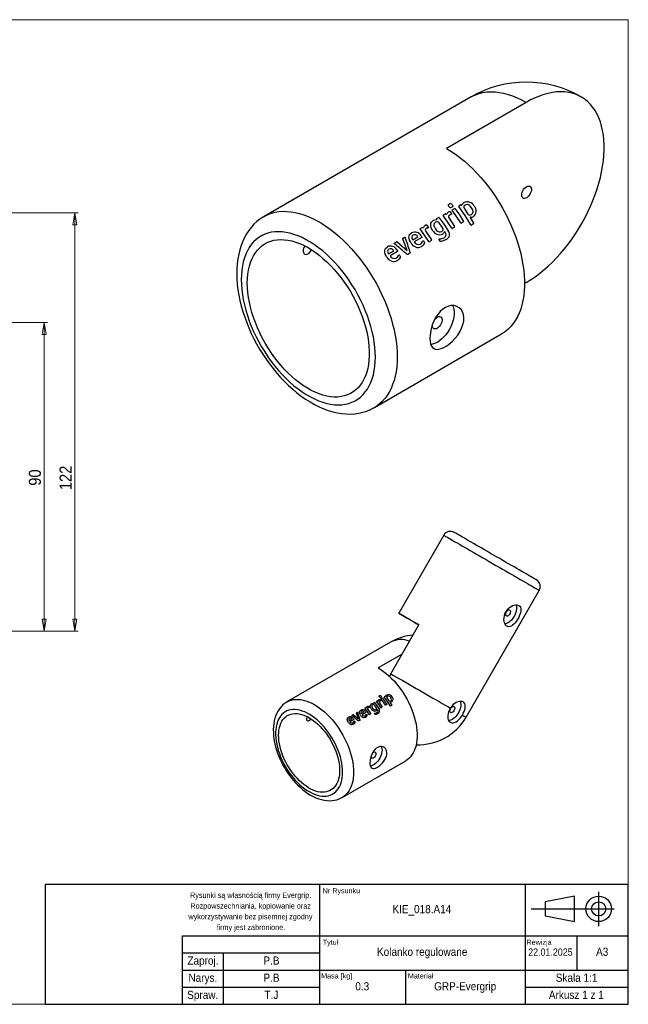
# Model space of a CAD drawing. Header units: millimetres. Extents: x 30 to 415, y 5 to 292.
# Tile 2 of 2: x 238 to 415, y 5 to 292. Entities that reach past the tile are written whole.
import ezdxf

# ---------------------------------------------------------------- set-up
doc = ezdxf.new("R2010")
doc.units = ezdxf.units.MM
doc.header["$PDSIZE"] = -1
doc.linetypes.add('SLD-Linia-ciągła', pattern=[0])
doc.linetypes.add('SLD-Linia-długa-kreska-kropka', pattern=[19.05, 15.24, -1.27, 1.27, -1.27])
doc.styles.add('SLDTEXTSTYLE0', font='GOTHIC.TTF', dxfattribs={"width": 0.913})
doc.styles.add('SLDTEXTSTYLE1', font='GOTHIC.TTF', dxfattribs={"width": 0.913, "bigfont": 'bigfont'})
doc.dimstyles.new('SLDDIMSTYLE0', dxfattribs={"dimtxt": 3.5, "dimasz": 3.556, "dimexe": 0, "dimexo": 0.0625, "dimgap": 0.875, "dimtad": 1, "dimdec": 1, "dimrnd": 1e-09, "dimzin": 12, "dimdsep": 46, "dimtxsty": 'SLDTEXTSTYLE0', "dimblk1": 'CLOSED', "dimblk2": 'CLOSED', "dimsah": 1, "dimcen": 0.09, "dimadec": 0, "dimazin": 3, "dimtfac": 1, "dimtdec": 1, "dimtofl": 0, "dimtmove": 0, "dimatfit": 3, "dimldrblk": 'CLOSED', "dimfxl": 1, "dimfrac": 2, "dimtolj": 1, "dimtzin": 12, "dimarcsym": 0})

# ---------------------------------------------------------------- blocks, each defined once
blk = doc.blocks.new('_Closed')
at = {"color": 0, "linetype": 'ByBlock', "lineweight": -2}
for p, q in [((-1, 0.166667), (0, 0)), ((-1, 0.166667), (-1, -0.166667)), ((0, 0), (-1, -0.166667)), ((0, 0), (-1, 0))]:
    blk.add_line(p, q, dxfattribs=at)
blk = doc.blocks.new('_D_2')
at = {"color": 7, "linetype": 'SLD-Linia-ciągła', "lineweight": 18, "true_color": 0xffffff}
for p, q in [((184.02, 203.75), (245.67, 203.75)), ((244.67, 113.75), (244.67, 203.75)), ((207.17, 113.75), (245.67, 113.75))]:
    blk.add_line(p, q, dxfattribs=at)
at = {"color": 7, "linetype": 'SLD-Linia-ciągła', "lineweight": 18, "true_color": 0xffffff, "xscale": 3.556, "yscale": 3.556}
for p, rotation in [((244.67, 203.75), 90.0000000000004), ((244.67, 113.75), 270.0000000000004)]:
    blk.add_blockref('_Closed', p, dxfattribs=dict(at, rotation=rotation))
at = {"color": 7, "linetype": 'SLD-Linia-ciągła', "lineweight": 18, "true_color": 0xffffff, "insert": (240.2, 156.16), "char_height": 3.5, "attachment_point": 1, "rotation": 90, "style": 'SLDTEXTSTYLE0'}
blk.add_mtext('90', dxfattribs=at)
blk = doc.blocks.new('_D_3')
at = {"color": 7, "linetype": 'SLD-Linia-ciągła', "lineweight": 18, "true_color": 0xffffff}
for p, q in [((179.52, 235.75), (254.61, 235.75)), ((253.61, 113.75), (253.61, 235.75)), ((207.17, 113.75), (254.61, 113.75))]:
    blk.add_line(p, q, dxfattribs=at)
at = {"color": 7, "linetype": 'SLD-Linia-ciągła', "lineweight": 18, "true_color": 0xffffff, "xscale": 3.556, "yscale": 3.556}
for p, rotation in [((253.61, 235.75), 90.0000000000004), ((253.61, 113.75), 270.0000000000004)]:
    blk.add_blockref('_Closed', p, dxfattribs=dict(at, rotation=rotation))
at = {"color": 7, "linetype": 'SLD-Linia-ciągła', "lineweight": 18, "true_color": 0xffffff, "insert": (249.14, 154.87), "char_height": 3.5, "attachment_point": 1, "rotation": 90, "style": 'SLDTEXTSTYLE0'}
blk.add_mtext('122', dxfattribs=at)

msp = doc.modelspace()

# ---------------------------------------------------------------- linework, layer by layer
at = {"color": 7, "linetype": 'SLD-Linia-ciągła', "lineweight": 18, "true_color": 0xffffff}
for p, q in [((30, 292), (415, 292)), ((415, 292), (415, 5)), ((415, 5), (30, 5))]:
    msp.add_line(p, q, dxfattribs=at)
for p, q in [((369.14, 269.48), (308.79, 234.64)), ((385.22, 267.89), (361.99, 254.48)), ((361.05, 235.05), (361.6, 235.37)), ((363.01, 236), (363.42, 235.44)), ((363.64, 236.61), (364.27, 236.98)), ((365.59, 237.72), (366.1, 238.01)), ((366.3, 237.98), (366.36, 237.91)), ((367.1, 237.03), (368.25, 235.35)), ((359.31, 233.11), (358.75, 232.97)), ((359.21, 233.78), (359.14, 233.87)), ((359.16, 234.01), (359.72, 234.33)), ((360.9, 231.21), (359.83, 232.78)), ((361.78, 235.33), (361.87, 235.2)), ((362.71, 234.17), (364.34, 231.69)), ((363.17, 235.16), (362.99, 235.1)), ((363.31, 235.22), (363.17, 235.16)), ((366.94, 233.05), (366.31, 232.69)), ((368.86, 234.39), (369.89, 232.68)), ((369.86, 232.52), (369.23, 232.15)), ((354.31, 231.16), (354.85, 231.47)), ((355.03, 231.44), (355.13, 231.31)), ((355.96, 230.27), (357.6, 227.8)), ((356.43, 231.27), (356.24, 231.2)), ((356.27, 232.11), (356.67, 231.55)), ((356.56, 231.32), (356.43, 231.27)), ((361.62, 230.07), (361.5, 230.27)), ((364.32, 231.54), (363.69, 231.17)), ((346.81, 226.89), (347.42, 227.23)), ((347.63, 227.22), (350.47, 224.71)), ((350.47, 224.71), (349.25, 228.11)), ((349.34, 228.34), (349.73, 228.57)), ((352.06, 227.96), (352.14, 227.85)), ((352.14, 227.85), (353.64, 228.71)), ((354.8, 228.49), (352.58, 227.21)), ((354.6, 228.96), (354.81, 228.64)), ((354.71, 226.87), (355.1, 227.46)), ((355.34, 227.42), (355.57, 227.06)), ((357.57, 227.64), (356.94, 227.28)), ((360.09, 227.46), (359.82, 227.93)), ((361.72, 227.79), (360.74, 227.4)), ((345.01, 223.89), (345.09, 223.77)), ((345.09, 223.77), (346.59, 224.64)), ((347.74, 224.42), (345.52, 223.14)), ((347.54, 224.89), (347.76, 224.57)), ((351.22, 223.88), (350.71, 223.58)), ((347.66, 222.8), (348.04, 223.38)), ((348.29, 223.35), (348.51, 222.99)), ((385.22, 215.39), (384.72, 215.1)), ((340.94, 178.96), (378.06, 200.39)), ((361.18, 141.72), (348.06, 118.99)), ((367.69, 88.69), (389.03, 125.65)), ((345.73, 101.37), (353.94, 115.59)), ((345.64, 110.55), (315.46, 93.13)), ((349.02, 107.07), (342.06, 103.05)), ((345.73, 101.37), (345.32, 100.62)), ((343.86, 94.67), (344.12, 94.82)), ((344.22, 94.8), (344.25, 94.76)), ((344.32, 94.85), (344.61, 95.16)), ((338.71, 91.54), (339.01, 91.86)), ((339.2, 91.86), (339.4, 91.58)), ((340.72, 92.37), (340.44, 92.29)), ((340.67, 92.7), (340.64, 92.74)), ((340.65, 92.81), (340.93, 92.98)), ((341.52, 91.42), (340.98, 92.2)), ((341.59, 93.34), (341.87, 93.49)), ((341.96, 93.47), (342, 93.41)), ((342.08, 93.49), (342.38, 93.81)), ((342.42, 92.89), (343.24, 91.66)), ((342.65, 93.39), (342.56, 93.36)), ((342.57, 93.81), (342.78, 93.53)), ((342.72, 93.42), (342.65, 93.39)), ((342.89, 94.12), (343.2, 94.3)), ((344.54, 92.34), (344.22, 92.15)), ((344.62, 94.33), (345.19, 93.49)), ((345.5, 93.01), (346.01, 92.15)), ((345.98, 93.12), (345.61, 93.02)), ((346, 92.07), (345.68, 91.89)), ((334.47, 89.25), (334.78, 89.43)), ((334.88, 89.42), (336.3, 88.17)), ((336.3, 88.17), (335.69, 89.87)), ((335.74, 89.98), (335.93, 90.09)), ((337.1, 89.79), (337.14, 89.73)), ((337.14, 89.73), (337.89, 90.17)), ((338.47, 90.06), (337.36, 89.42)), ((338.22, 91.39), (338.49, 91.55)), ((338.37, 90.29), (338.47, 90.13)), ((338.42, 89.25), (338.62, 89.54)), ((338.58, 91.53), (338.63, 91.46)), ((338.74, 89.52), (338.85, 89.34)), ((339.05, 90.95), (339.87, 89.71)), ((339.28, 91.44), (339.19, 91.41)), ((339.35, 91.47), (339.28, 91.44)), ((339.85, 89.63), (339.54, 89.45)), ((341.11, 89.54), (340.98, 89.78)), ((341.93, 89.71), (341.44, 89.51)), ((341.75, 90.86), (341.47, 90.57)), ((341.88, 90.85), (341.82, 90.95)), ((343.23, 91.58), (342.91, 91.4)), ((333.57, 87.75), (333.61, 87.7)), ((333.61, 87.7), (334.36, 88.13)), ((334.94, 88.02), (333.83, 87.38)), ((334.84, 88.25), (334.95, 88.09)), ((334.9, 87.21), (335.09, 87.5)), ((335.21, 87.48), (335.32, 87.3)), ((336.68, 87.75), (336.42, 87.6)), ((331.54, 65.29), (350.1, 76))]:
    msp.add_line(p, q)
at = {"color": 178, "linetype": 'SLD-Linia-ciągła', "lineweight": 25, "true_color": 0x000042}
for p, q in [((245, 5), (245, 40)), ((245, 40), (415, 40)), ((325, 5), (325, 40)), ((385, 5), (385, 40)), ((415, 5), (415, 40)), ((399.27, 36.54), (390.74, 34.87)), ((390.74, 34.87), (390.74, 30.76)), ((399.27, 29.09), (399.27, 36.54)), ((386.65, 32.82), (410.91, 32.82)), ((390.74, 30.76), (399.27, 29.09)), ((285, 25), (325, 25)), ((285, 5), (285, 25)), ((325, 25), (415, 25)), ((400, 25), (400, 15)), ((285, 20), (325, 20)), ((297, 5), (297, 20)), ((285, 15), (325, 15)), ((325, 15), (385, 15)), ((350, 15), (350, 5)), ((385, 15), (415, 15)), ((285, 10), (325, 10)), ((385, 10), (415, 10)), ((245, 5), (415, 5))]:
    msp.add_line(p, q, dxfattribs=at)
at = {"color": 178, "linetype": 'SLD-Linia-długa-kreska-kropka', "lineweight": 25, "true_color": 0x000042}
msp.add_line((406.36, 27.81), (406.36, 37.82), dxfattribs=at)
at = {"flags": 128}
for points in [[(369.14, 269.48), (369.49, 269.68), (370.49, 270.14), (371.53, 270.5), (372.62, 270.76), (373.75, 270.93), (374.92, 270.99), (376.13, 270.95), (377.37, 270.81), (378.64, 270.57), (379.92, 270.23), (381.23, 269.79), (382.55, 269.25), (383.88, 268.62), (385.22, 267.89)], [(385.22, 215.39), (386.52, 216.18), (387.81, 217.05), (389.1, 218.01), (390.37, 219.04), (391.62, 220.15), (392.86, 221.32), (394.07, 222.57), (395.25, 223.87), (396.4, 225.23), (397.51, 226.65), (398.58, 228.12), (399.61, 229.62), (400.59, 231.17), (401.52, 232.75), (402.4, 234.37), (403.22, 236), (403.98, 237.65), (404.69, 239.32), (405.32, 241), (405.9, 242.67), (406.4, 244.34), (406.84, 246.01), (407.21, 247.66), (407.5, 249.29), (407.72, 250.89), (407.87, 252.47), (407.94, 254.01), (407.94, 255.51), (407.87, 256.96), (407.72, 258.37), (407.5, 259.71), (407.21, 261.01), (406.84, 262.23), (406.4, 263.39), (405.9, 264.48), (405.32, 265.5), (404.69, 266.43), (403.98, 267.29), (403.22, 268.06), (402.4, 268.75), (401.52, 269.35), (400.59, 269.85), (399.61, 270.27), (398.58, 270.59), (397.51, 270.82), (396.4, 270.95), (395.25, 270.99), (394.07, 270.93), (392.86, 270.77), (391.62, 270.53), (390.37, 270.18), (389.1, 269.74), (387.81, 269.22), (386.52, 268.6), (385.22, 267.89)], [(361.99, 254.48), (363.29, 253.69), (364.58, 252.81), (365.87, 251.86), (367.14, 250.83), (368.39, 249.72), (369.63, 248.54), (370.84, 247.3), (372.02, 246), (373.17, 244.63), (374.28, 243.22), (375.35, 241.75), (376.38, 240.24), (377.36, 238.7), (378.29, 237.11), (379.17, 235.5), (379.99, 233.87), (380.76, 232.21), (381.46, 230.55), (382.1, 228.87), (382.67, 227.2), (383.17, 225.52), (383.61, 223.86), (383.98, 222.21), (384.27, 220.58), (384.49, 218.98), (384.64, 217.4), (384.71, 215.86), (384.71, 214.36), (384.64, 212.91), (384.49, 211.5), (384.27, 210.15), (383.98, 208.86), (383.61, 207.64), (383.17, 206.48), (382.67, 205.39), (382.1, 204.37), (381.46, 203.43), (380.76, 202.58), (379.99, 201.81), (379.17, 201.12), (378.29, 200.52), (378.06, 200.39)], [(383.91, 240.88), (383.95, 241.28), (384.06, 241.7), (384.24, 242.12), (384.48, 242.52), (384.76, 242.88), (385.08, 243.17), (385.41, 243.38), (385.73, 243.5), (386.03, 243.52), (386.3, 243.45), (386.51, 243.28), (386.65, 243.03), (386.73, 242.7), (386.73, 242.32), (386.65, 241.91), (386.51, 241.49), (386.3, 241.07), (386.03, 240.69), (385.73, 240.37), (385.41, 240.12), (385.08, 239.95), (384.76, 239.88), (384.48, 239.9), (384.24, 240.03), (384.06, 240.24), (383.95, 240.53), (383.91, 240.88)], [(362.69, 237.56), (362.57, 237.79), (362.54, 237.9), (362.54, 238), (362.58, 238.09), (362.65, 238.18), (362.82, 238.3)], [(308.81, 234.64), (309.02, 234.77), (309.98, 235.23), (310.98, 235.6), (312.04, 235.88), (313.13, 236.06), (314.26, 236.14), (315.42, 236.13), (316.62, 236.02), (317.84, 235.82), (319.09, 235.52), (320.35, 235.13), (321.63, 234.65), (322.92, 234.08), (324.22, 233.41), (325.52, 232.67), (326.81, 231.83), (328.1, 230.92), (329.38, 229.92), (330.65, 228.85), (331.89, 227.71), (333.11, 226.5), (334.31, 225.23), (335.48, 223.89), (336.61, 222.5), (337.7, 221.06), (338.75, 219.57), (339.75, 218.04), (340.71, 216.48), (341.62, 214.88), (342.47, 213.26), (343.26, 211.61), (343.99, 209.95), (344.66, 208.28), (345.27, 206.6), (345.81, 204.93), (346.28, 203.26), (346.68, 201.6), (347.01, 199.96), (347.27, 198.34), (347.45, 196.75), (347.56, 195.2), (347.6, 193.68)], [(361.87, 235.2), (361.96, 235.27), (362.02, 235.36)], [(362.62, 236), (362.71, 236.05), (362.8, 236.08)], [(362.8, 236.08), (362.86, 236.1), (362.89, 236.1), (362.92, 236.09), (362.94, 236.08), (362.97, 236.06), (363.01, 236)], [(363.42, 235.44), (363.45, 235.39), (363.46, 235.36), (363.46, 235.34), (363.45, 235.32), (363.44, 235.3), (363.4, 235.26)], [(363.64, 238.09), (363.76, 237.87), (363.79, 237.76), (363.79, 237.66), (363.75, 237.56), (363.69, 237.48), (363.52, 237.35)], [(366.16, 232.74), (364.93, 234.63), (363.63, 236.46)], [(364.43, 236.93), (365.73, 235.1), (366.96, 233.21)], [(369.08, 232.21), (367.4, 234.95), (365.57, 237.57)], [(366.36, 237.91), (366.45, 237.98), (366.5, 238.08)], [(369.28, 237.19), (368.9, 237.65), (368.66, 237.86), (368.41, 238), (368.14, 238.1), (367.87, 238.12), (367.38, 237.97)], [(369.27, 235.2), (369.59, 235.5), (369.76, 235.95)], [(369.76, 235.95), (369.63, 236.59), (369.28, 237.19)], [(308.81, 234.64), (308.51, 234.47), (307.57, 233.84), (306.68, 233.14), (305.84, 232.36), (305.07, 231.51), (304.35, 230.58), (303.69, 229.59), (303.1, 228.53), (302.56, 227.41), (302.1, 226.22), (301.7, 224.96), (301.38, 223.65), (301.13, 222.29), (300.95, 220.88), (300.85, 219.43), (300.82, 217.94), (300.86, 216.42), (300.98, 214.87), (301.17, 213.3), (301.42, 211.72), (301.75, 210.13), (302.15, 208.53), (302.6, 206.93), (303.13, 205.33), (303.71, 203.73), (304.36, 202.15), (305.06, 200.57), (305.81, 199.02), (306.62, 197.49), (307.48, 195.99), (308.39, 194.51), (309.35, 193.07), (310.35, 191.67), (311.39, 190.31), (312.47, 189), (313.59, 187.73), (314.74, 186.52), (315.92, 185.37), (317.13, 184.27), (318.37, 183.24), (319.63, 182.28), (320.91, 181.38), (322.21, 180.57), (323.52, 179.82), (324.84, 179.16), (326.18, 178.59), (327.51, 178.1), (328.84, 177.7), (330.16, 177.4), (331.47, 177.19), (332.76, 177.08), (334.02, 177.06), (335.25, 177.14), (336.45, 177.31), (337.6, 177.57), (338.71, 177.92), (339.78, 178.36), (340.79, 178.87), (340.93, 178.96)], [(357.94, 230.58), (357.51, 231.41), (357.4, 231.84), (357.38, 232.27), (357.44, 232.67), (357.61, 233.02), (358.17, 233.54)], [(358.17, 233.54), (358.56, 233.71), (359.01, 233.75)], [(358.75, 232.97), (358.39, 232.63), (358.3, 232.4), (358.29, 232.13), (358.33, 231.86), (358.44, 231.58), (358.74, 231.06)], [(359.01, 233.75), (359.12, 233.74), (359.21, 233.78)], [(359.14, 233.87), (359.12, 233.91), (359.11, 233.93), (359.11, 233.95), (359.12, 233.96), (359.13, 233.98), (359.16, 234.01)], [(359.88, 234.28), (361.22, 232.4), (362.48, 230.45)], [(363.54, 231.23), (362.32, 233.1), (361.04, 234.9)], [(362.82, 235.01), (362.63, 234.87), (362.56, 234.78), (362.53, 234.67), (362.53, 234.54), (362.57, 234.41), (362.71, 234.17)], [(362.99, 235.1), (362.9, 235.06), (362.82, 235.01)], [(363.4, 235.26), (363.36, 235.24), (363.31, 235.22)], [(368.96, 234.43), (368.91, 234.42), (368.86, 234.39)], [(369.08, 234.43), (369.02, 234.43), (368.96, 234.43)], [(341.24, 193.68), (341.2, 195.09), (341.09, 196.54), (340.9, 198.02), (340.65, 199.52), (340.32, 201.05), (339.92, 202.59), (339.45, 204.14), (338.91, 205.7), (338.31, 207.25), (337.64, 208.79), (336.92, 210.32), (336.13, 211.83), (335.3, 213.31), (334.41, 214.76), (333.47, 216.18), (332.48, 217.55), (331.46, 218.87), (330.4, 220.14), (329.31, 221.35), (328.18, 222.5), (327.04, 223.59), (325.87, 224.6), (324.68, 225.54), (323.49, 226.4), (322.29, 227.18), (321.08, 227.88), (319.88, 228.48), (318.69, 229), (317.5, 229.43), (316.33, 229.77), (315.19, 230.01), (314.06, 230.15), (312.97, 230.2), (311.91, 230.16), (310.89, 230.02), (309.9, 229.78), (308.96, 229.45), (308.07, 229.03), (307.24, 228.51), (306.45, 227.91), (305.73, 227.22), (305.06, 226.44), (304.46, 225.59), (303.92, 224.65), (303.45, 223.64), (303.05, 222.56), (302.72, 221.41), (302.47, 220.21), (302.28, 218.94), (302.17, 217.62), (302.13, 216.25), (302.17, 214.84), (302.28, 213.39), (302.47, 211.91), (302.72, 210.4), (303.05, 208.87), (303.45, 207.33), (303.92, 205.78), (304.46, 204.22), (305.06, 202.67), (305.73, 201.13), (306.45, 199.6), (307.24, 198.09), (308.07, 196.61), (308.96, 195.16), (309.9, 193.75), (310.89, 192.38), (311.91, 191.05), (312.97, 189.78), (314.06, 188.57), (315.19, 187.42), (316.33, 186.34), (317.5, 185.32), (318.69, 184.38), (319.88, 183.52), (321.08, 182.74), (322.29, 182.05), (323.49, 181.44), (324.68, 180.92), (325.87, 180.49), (327.04, 180.16), (328.18, 179.92), (329.31, 179.77), (330.4, 179.72), (331.46, 179.77), (332.48, 179.91), (333.47, 180.14), (334.41, 180.47), (335.3, 180.9), (336.13, 181.41), (336.92, 182.01), (337.64, 182.71), (338.31, 183.48), (338.91, 184.34), (339.45, 185.27), (339.92, 186.28), (340.32, 187.36), (340.65, 188.51), (340.9, 189.72), (341.09, 190.99), (341.2, 192.31), (341.24, 193.68)], [(351.64, 226.93), (351.19, 227.74), (351.05, 228.18), (351.01, 228.6), (351.07, 229), (351.23, 229.35), (351.79, 229.86)], [(356.79, 227.33), (355.58, 229.2), (354.29, 231.01)], [(355.13, 231.31), (355.21, 231.38), (355.27, 231.47)], [(356.08, 231.12), (355.89, 230.97), (355.82, 230.88), (355.78, 230.77), (355.79, 230.64), (355.82, 230.51), (355.96, 230.27)], [(355.88, 232.11), (355.97, 232.15), (356.06, 232.19)], [(356.06, 232.19), (356.12, 232.21), (356.15, 232.21), (356.17, 232.2), (356.2, 232.18), (356.22, 232.16), (356.27, 232.11)], [(356.24, 231.2), (356.16, 231.16), (356.08, 231.12)], [(356.66, 231.37), (356.61, 231.34), (356.56, 231.32)], [(356.67, 231.55), (356.7, 231.5), (356.71, 231.47), (356.71, 231.45), (356.71, 231.43), (356.69, 231.41), (356.66, 231.37)], [(358.74, 231.06), (359.11, 230.6), (359.34, 230.4), (359.58, 230.25), (359.85, 230.16), (360.11, 230.14), (360.59, 230.29)], [(361.5, 230.27), (361.42, 230.2), (361.37, 230.1)], [(361.89, 229.27), (361.83, 229.68), (361.62, 230.07)], [(303.9, 215.23), (303.94, 216.54), (304.05, 217.8), (304.24, 219), (304.49, 220.15), (304.83, 221.23), (305.23, 222.24), (305.7, 223.19), (306.24, 224.05), (306.84, 224.84), (307.5, 225.54), (308.23, 226.16), (309.01, 226.68), (309.84, 227.12), (310.73, 227.46), (311.66, 227.71), (312.63, 227.86), (313.64, 227.92), (314.68, 227.88), (315.75, 227.75), (316.85, 227.52), (317.97, 227.19), (319.1, 226.77), (320.25, 226.26), (321.4, 225.66), (322.55, 224.98), (323.7, 224.21), (324.84, 223.35), (325.96, 222.43), (327.07, 221.42), (328.16, 220.35), (329.22, 219.22), (330.24, 218.02), (331.23, 216.77), (332.18, 215.48), (333.09, 214.13), (333.95, 212.75), (334.76, 211.34), (335.51, 209.9), (336.21, 208.43), (336.84, 206.96), (337.41, 205.47), (337.92, 203.99), (338.35, 202.5), (338.72, 201.03), (339.01, 199.57), (339.24, 198.14), (339.38, 196.74), (339.46, 195.37), (339.46, 194.04), (339.38, 192.75), (339.24, 191.52), (339.01, 190.34), (338.72, 189.23), (338.35, 188.18), (337.92, 187.2), (337.41, 186.29), (336.84, 185.47), (336.21, 184.72), (335.51, 184.07), (334.76, 183.49), (333.95, 183.01), (333.09, 182.62), (332.18, 182.33), (331.23, 182.13), (330.24, 182.02), (329.22, 182.01), (328.16, 182.1), (327.07, 182.28), (325.96, 182.56), (324.84, 182.93), (323.7, 183.4), (322.55, 183.95), (321.4, 184.6), (320.25, 185.32), (319.1, 186.13), (317.97, 187.02), (316.85, 187.99), (315.75, 189.03), (314.68, 190.13), (313.64, 191.3), (312.63, 192.52), (311.66, 193.79), (310.73, 195.11), (309.84, 196.48), (309.01, 197.88), (308.23, 199.31), (307.5, 200.76), (306.84, 202.23), (306.24, 203.71), (305.7, 205.2), (305.23, 206.68), (304.83, 208.16), (304.49, 209.62), (304.24, 211.07), (304.05, 212.49), (303.94, 213.88), (303.9, 215.23)], [(346.75, 226.72), (346.74, 226.75), (346.73, 226.77), (346.73, 226.8), (346.74, 226.82), (346.77, 226.86), (346.81, 226.89)], [(349.25, 228.11), (349.24, 228.19), (349.23, 228.22), (349.24, 228.25), (349.28, 228.3), (349.34, 228.34)], [(349.73, 228.57), (349.81, 228.6), (349.83, 228.6), (349.85, 228.6), (349.87, 228.59), (349.89, 228.57)], [(349.89, 228.57), (349.91, 228.54), (349.92, 228.51)], [(354.36, 226.59), (354.55, 226.72), (354.71, 226.87)], [(355.1, 227.46), (355.13, 227.5), (355.16, 227.54)], [(355.16, 227.54), (355.19, 227.55), (355.22, 227.55), (355.24, 227.54), (355.27, 227.52), (355.34, 227.42)], [(359.82, 228.1), (359.88, 228.11), (359.95, 228.12)], [(360.74, 227.4), (360.41, 227.34), (360.33, 227.33), (360.24, 227.34), (360.17, 227.39), (360.09, 227.46)], [(361.28, 228.45), (361.68, 228.77), (361.89, 229.27)], [(320.16, 224.62), (320.25, 224.12), (320.5, 223.76), (320.87, 223.59), (321.32, 223.63), (321.8, 223.87), (322.24, 224.29), (322.61, 224.84), (322.63, 224.89)], [(344.58, 222.86), (344.14, 223.67), (344, 224.1), (343.96, 224.52), (344.01, 224.92), (344.17, 225.27), (344.73, 225.78)], [(346.83, 226.64), (346.79, 226.68), (346.75, 226.72)], [(351.3, 224.36), (351.35, 224.21), (351.37, 224.07), (351.35, 224), (351.32, 223.95), (351.22, 223.88)], [(347.3, 222.52), (347.49, 222.64), (347.66, 222.8)], [(348.04, 223.38), (348.07, 223.43), (348.11, 223.47)], [(348.11, 223.47), (348.13, 223.47), (348.16, 223.47), (348.18, 223.47), (348.21, 223.44), (348.29, 223.35)], [(350.71, 223.58), (350.6, 223.54), (350.54, 223.54), (350.49, 223.55), (350.38, 223.61), (350.28, 223.71)], [(357.15, 199.19), (357.2, 198.29), (357.36, 197.51), (357.63, 196.87), (357.99, 196.39), (358.47, 196.07), (359.04, 195.91), (359.7, 195.93), (360.45, 196.12), (361.24, 196.47), (362.08, 196.97), (362.91, 197.59), (363.73, 198.32), (364.52, 199.15), (365.24, 200.06), (365.88, 201.05), (366.4, 202.08), (366.78, 203.12), (367, 204.15), (367.04, 205.12), (366.92, 206.02), (366.64, 206.81), (366.22, 207.49), (365.65, 208.04), (364.98, 208.43), (364.21, 208.65), (363.39, 208.68), (362.53, 208.51), (361.68, 208.15), (360.87, 207.61), (360.11, 206.92), (359.42, 206.1), (358.81, 205.16), (358.28, 204.12), (357.84, 203.02), (357.51, 201.89), (357.28, 200.78), (357.18, 199.96), (357.15, 199.19)], [(363.76, 208.68), (363.76, 208.66), (363.98, 208.13), (364.13, 207.54), (364.21, 206.88), (364.21, 206.18), (364.13, 205.43), (363.98, 204.67), (363.76, 203.88), (363.48, 203.1), (363.12, 202.32), (362.71, 201.56), (362.25, 200.84), (361.74, 200.15), (361.2, 199.53), (360.62, 198.96), (360.03, 198.47), (359.42, 198.05), (358.81, 197.72), (358.21, 197.48), (357.62, 197.34), (357.43, 197.31)], [(358.51, 204.62), (358.71, 204.85), (359.02, 205.14), (359.35, 205.35), (359.67, 205.47), (359.97, 205.5), (360.24, 205.42), (360.45, 205.26), (360.6, 205), (360.67, 204.68), (360.67, 204.3), (360.6, 203.88), (360.45, 203.46), (360.24, 203.05), (359.97, 202.67), (359.67, 202.35), (359.35, 202.09), (359.02, 201.93), (358.71, 201.85), (358.42, 201.88), (358.18, 202), (358, 202.21), (357.89, 202.51), (357.85, 202.86), (357.85, 202.86)], [(347.6, 193.68), (347.56, 192.2), (347.45, 190.77), (347.27, 189.39), (347.01, 188.07), (346.68, 186.81), (346.28, 185.62), (345.81, 184.49), (345.27, 183.44), (344.66, 182.46), (343.99, 181.57), (343.26, 180.75), (342.47, 180.02), (341.62, 179.38), (340.94, 178.96)], [(361.18, 141.72), (361.18, 141.72), (361.22, 141.7), (361.33, 141.64), (361.5, 141.54), (361.73, 141.4), (362.03, 141.23), (362.39, 141.02), (362.82, 140.78), (363.3, 140.5), (363.83, 140.19), (364.43, 139.85), (365.07, 139.48), (365.76, 139.08), (366.49, 138.66), (367.26, 138.21), (368.08, 137.74), (368.92, 137.25), (369.8, 136.75), (370.7, 136.23), (371.62, 135.7), (372.56, 135.15), (373.51, 134.61), (374.47, 134.05), (375.43, 133.5), (376.39, 132.94), (377.34, 132.39), (378.28, 131.85), (379.21, 131.31), (380.12, 130.79), (381, 130.28), (381.86, 129.78), (382.68, 129.31), (383.47, 128.85), (384.22, 128.42), (384.92, 128.02), (385.58, 127.64), (386.19, 127.29), (386.74, 126.96), (387.24, 126.68), (387.68, 126.42), (388.06, 126.2), (388.38, 126.02), (388.64, 125.87), (388.83, 125.76), (388.96, 125.68), (389.02, 125.65), (389.03, 125.65)], [(388.2, 128.72), (388.18, 128.73), (388.09, 128.78), (387.94, 128.87), (387.73, 128.99), (387.45, 129.15), (387.11, 129.35), (386.71, 129.58), (386.25, 129.84), (385.74, 130.14), (385.18, 130.46), (384.57, 130.82), (383.91, 131.2), (383.21, 131.6), (382.48, 132.03), (381.7, 132.47), (380.9, 132.93), (380.08, 133.41), (379.23, 133.9), (378.36, 134.4), (377.49, 134.91), (376.6, 135.42), (375.72, 135.93), (374.84, 136.44), (373.96, 136.94), (373.1, 137.44), (372.26, 137.93), (371.43, 138.4), (370.64, 138.86), (369.87, 139.3), (369.14, 139.73), (368.44, 140.13), (367.79, 140.5), (367.19, 140.85), (366.63, 141.17), (366.13, 141.46), (365.68, 141.72), (365.29, 141.95), (364.96, 142.14), (364.7, 142.29), (364.49, 142.41), (364.35, 142.49), (364.27, 142.54), (364.26, 142.54)], [(383.1, 121.28), (383.35, 121.07), (383.54, 120.8), (383.66, 120.46), (383.7, 120.07), (383.67, 119.62), (383.57, 119.14), (383.41, 118.63), (383.19, 118.1), (382.93, 117.58), (382.63, 117.08), (382.31, 116.61), (381.97, 116.18), (381.62, 115.81), (381.26, 115.5), (380.89, 115.26), (380.52, 115.11), (380.17, 115.06), (379.83, 115.11), (379.53, 115.25), (379.27, 115.49), (379.05, 115.8), (378.88, 116.19), (378.77, 116.64), (378.72, 117.14), (378.75, 117.69), (378.85, 118.24), (379.03, 118.8), (379.28, 119.33), (379.59, 119.82), (379.96, 120.26), (380.36, 120.64), (380.8, 120.96), (381.26, 121.2), (381.71, 121.37), (382.16, 121.45), (382.57, 121.44), (383.1, 121.28)], [(382.22, 121.47), (382.27, 121.35), (382.36, 121), (382.41, 120.6), (382.39, 120.16), (382.32, 119.7), (382.2, 119.23), (382.03, 118.75), (381.81, 118.28), (381.55, 117.83), (381.25, 117.4), (380.92, 117.01), (380.57, 116.67), (380.21, 116.38), (379.84, 116.15), (379.47, 115.99), (379.12, 115.89), (378.99, 115.87)], [(353.94, 115.59), (353.65, 115.76), (352.9, 116.19), (352.18, 116.61), (351.52, 116.99), (350.9, 117.35), (350.34, 117.67), (349.84, 117.96), (349.39, 118.22), (349.01, 118.44), (348.69, 118.62), (348.43, 118.77), (348.24, 118.88), (348.12, 118.95), (348.06, 118.99), (348.07, 118.98), (348.15, 118.93), (348.3, 118.85), (348.52, 118.72), (348.8, 118.56), (349.14, 118.36), (349.55, 118.13), (350.01, 117.86), (350.54, 117.56), (351.12, 117.22), (351.75, 116.85), (352.44, 116.46), (353.17, 116.04), (353.94, 115.59)], [(380.43, 119.93), (380.55, 119.81), (380.62, 119.63), (380.64, 119.41), (380.59, 119.16), (380.5, 118.9), (380.36, 118.65), (380.18, 118.44), (379.98, 118.28), (379.78, 118.18), (379.59, 118.15), (379.43, 118.19), (379.31, 118.31), (379.24, 118.49), (379.23, 118.71), (379.27, 118.96), (379.37, 119.22), (379.51, 119.47), (379.69, 119.68), (379.88, 119.85), (380.08, 119.95), (380.27, 119.97), (380.43, 119.93)], [(342.06, 103.05), (342.86, 102.56), (343.64, 102.01), (344.43, 101.4), (345.2, 100.73), (345.95, 100.01), (346.69, 99.25), (347.4, 98.43), (348.09, 97.58), (348.74, 96.69), (349.37, 95.76), (349.96, 94.81), (350.51, 93.83), (351.02, 92.84), (351.49, 91.82), (351.91, 90.81), (352.28, 89.78), (352.6, 88.76), (352.87, 87.74), (353.09, 86.73), (353.26, 85.74), (353.37, 84.77), (353.42, 83.83), (353.42, 82.91), (353.37, 82.03), (353.26, 81.18), (353.09, 80.38), (352.87, 79.63), (352.6, 78.92), (352.28, 78.27), (351.91, 77.68), (351.49, 77.14), (351.02, 76.67), (350.51, 76.27), (350.1, 76)], [(345.73, 101.37), (346.56, 100.89), (347.42, 100.39), (348.32, 99.87), (349.24, 99.34), (350.19, 98.79), (351.16, 98.23), (352.13, 97.67), (353.12, 97.1), (354.11, 96.53), (355.1, 95.96), (356.08, 95.39), (357.05, 94.83), (358, 94.28), (358.93, 93.74), (359.84, 93.22), (360.71, 92.72), (361.55, 92.23), (362.36, 91.77), (363.11, 91.33)], [(342.41, 94.59), (342.35, 94.7), (342.34, 94.76), (342.34, 94.81), (342.36, 94.86), (342.39, 94.9), (342.48, 94.96)], [(342.89, 94.86), (342.95, 94.75), (342.97, 94.69), (342.96, 94.64), (342.94, 94.59), (342.91, 94.55), (342.83, 94.49)], [(344.25, 94.76), (344.29, 94.8), (344.32, 94.85)], [(345.71, 94.4), (345.52, 94.64), (345.4, 94.74), (345.27, 94.81), (345.14, 94.86), (345, 94.87), (344.76, 94.79)], [(315.48, 93.13), (315.22, 92.99), (314.67, 92.59), (314.15, 92.15), (313.67, 91.65), (313.24, 91.1), (312.85, 90.5), (312.51, 89.85), (312.21, 89.16), (311.96, 88.42), (311.76, 87.64), (311.61, 86.82), (311.52, 85.97), (311.48, 85.09), (311.49, 84.18), (311.56, 83.25), (311.67, 82.31), (311.84, 81.36), (312.06, 80.4), (312.32, 79.43), (312.63, 78.47), (312.99, 77.51), (313.38, 76.56), (313.82, 75.62), (314.3, 74.7), (314.81, 73.8), (315.36, 72.91), (315.95, 72.05), (316.56, 71.22), (317.2, 70.43), (317.87, 69.66), (318.57, 68.94), (319.28, 68.26), (320.02, 67.62), (320.77, 67.03), (321.54, 66.49), (322.32, 66), (323.11, 65.57), (323.91, 65.2), (324.72, 64.9), (325.52, 64.65), (326.31, 64.48), (327.1, 64.37), (327.87, 64.34), (328.61, 64.37), (329.33, 64.47), (330.02, 64.64), (330.68, 64.87), (331.31, 65.16), (331.53, 65.29)], [(315.48, 93.13), (315.53, 93.17), (316.11, 93.45), (316.73, 93.66), (317.37, 93.8), (318.05, 93.87), (318.75, 93.88), (319.47, 93.81), (320.21, 93.67), (320.97, 93.47), (321.74, 93.19), (322.52, 92.85), (323.3, 92.45), (324.09, 91.98), (324.87, 91.45), (325.65, 90.86), (326.41, 90.22), (327.16, 89.52), (327.9, 88.78), (328.61, 87.99), (329.3, 87.15), (329.96, 86.28), (330.59, 85.38), (331.18, 84.45), (331.74, 83.49), (332.26, 82.51), (332.74, 81.52), (333.18, 80.51), (333.57, 79.5), (333.91, 78.49), (334.2, 77.48), (334.44, 76.48), (334.62, 75.49), (334.76, 74.52), (334.84, 73.57), (334.87, 72.65)], [(339.01, 91.86), (339.05, 91.89), (339.1, 91.91)], [(339.1, 91.91), (339.13, 91.91), (339.14, 91.91), (339.15, 91.91), (339.17, 91.9), (339.18, 91.89), (339.2, 91.86)], [(340.04, 91.1), (339.82, 91.51), (339.77, 91.73), (339.76, 91.94), (339.79, 92.14), (339.87, 92.32), (340.15, 92.58)], [(340.15, 92.58), (340.35, 92.66), (340.57, 92.69)], [(340.44, 92.29), (340.26, 92.13), (340.22, 92.01), (340.21, 91.88), (340.23, 91.74), (340.29, 91.6), (340.44, 91.34)], [(340.57, 92.69), (340.63, 92.68), (340.67, 92.7)], [(340.64, 92.74), (340.63, 92.77), (340.62, 92.78), (340.62, 92.78), (340.63, 92.79), (340.63, 92.8), (340.65, 92.81)], [(341.01, 92.95), (341.68, 92.01), (342.31, 91.03)], [(342.84, 91.42), (342.23, 92.36), (341.59, 93.26)], [(342, 93.41), (342.05, 93.45), (342.08, 93.49)], [(342.48, 93.32), (342.38, 93.24), (342.35, 93.2), (342.33, 93.14), (342.33, 93.08), (342.35, 93.01), (342.42, 92.89)], [(342.38, 93.81), (342.42, 93.83), (342.47, 93.85)], [(342.47, 93.85), (342.5, 93.86), (342.51, 93.86), (342.53, 93.86), (342.54, 93.85), (342.55, 93.84), (342.57, 93.81)], [(342.56, 93.36), (342.52, 93.34), (342.48, 93.32)], [(342.77, 93.44), (342.75, 93.43), (342.72, 93.42)], [(342.78, 93.53), (342.79, 93.51), (342.8, 93.49), (342.8, 93.48), (342.79, 93.47), (342.79, 93.46), (342.77, 93.44)], [(344.15, 92.18), (343.53, 93.13), (342.88, 94.04)], [(343.28, 94.27), (343.93, 93.36), (344.55, 92.41)], [(345.61, 91.92), (344.77, 93.29), (343.85, 94.6)], [(345.55, 93.03), (345.52, 93.02), (345.5, 93.01)], [(345.61, 93.02), (345.58, 93.03), (345.55, 93.03)], [(345.7, 93.41), (345.86, 93.56), (345.95, 93.78)], [(345.95, 93.78), (345.88, 94.11), (345.71, 94.4)], [(365.97, 93.32), (366.02, 93.21), (366.11, 92.85), (366.16, 92.45), (366.14, 92.01), (366.07, 91.56), (365.95, 91.08), (365.78, 90.6), (365.56, 90.13), (365.3, 89.68), (365, 89.26), (364.67, 88.87), (364.32, 88.52), (363.96, 88.23), (363.59, 88.01), (363.22, 87.84), (362.87, 87.75), (362.58, 87.72)], [(366.61, 89.31), (366.88, 89.82), (367.11, 90.34), (367.28, 90.85), (367.4, 91.33), (367.45, 91.79), (367.43, 92.2), (367.33, 92.56), (367.16, 92.86), (366.85, 93.13), (366.52, 93.26), (366.15, 93.31), (365.73, 93.28), (365.29, 93.17), (364.83, 92.97), (364.38, 92.7), (363.94, 92.35), (363.54, 91.92), (363.11, 91.33)], [(331.69, 72.65), (331.66, 73.5), (331.58, 74.37), (331.45, 75.27), (331.26, 76.18), (331.03, 77.11), (330.74, 78.04), (330.41, 78.97), (330.03, 79.9), (329.6, 80.82), (329.13, 81.73), (328.63, 82.61), (328.09, 83.48), (327.51, 84.31), (326.9, 85.12), (326.27, 85.88), (325.61, 86.6), (324.93, 87.28), (324.24, 87.91), (323.53, 88.49), (322.81, 89.01), (322.09, 89.47), (321.37, 89.88), (320.65, 90.21), (319.94, 90.49), (319.23, 90.69), (318.55, 90.83), (317.88, 90.9), (317.23, 90.9), (316.61, 90.84), (316.02, 90.7), (315.46, 90.5), (314.93, 90.23), (314.45, 89.89), (314, 89.49), (313.6, 89.03), (313.24, 88.51), (312.93, 87.94), (312.67, 87.31), (312.46, 86.63), (312.3, 85.91), (312.19, 85.15), (312.14, 84.35), (312.14, 83.51), (312.19, 82.65), (312.3, 81.76), (312.46, 80.86), (312.67, 79.94), (312.93, 79.01), (313.24, 78.08), (313.6, 77.15), (314, 76.22), (314.45, 75.31), (314.93, 74.41), (315.46, 73.53), (316.02, 72.68), (316.61, 71.86), (317.23, 71.08), (317.88, 70.33), (318.55, 69.63), (319.23, 68.98), (319.94, 68.37), (320.65, 67.82), (321.37, 67.33), (322.09, 66.9), (322.81, 66.53), (323.53, 66.22), (324.24, 65.98), (324.93, 65.81), (325.61, 65.71), (326.27, 65.67), (326.9, 65.7), (327.51, 65.81), (328.09, 65.98), (328.63, 66.21), (329.13, 66.52), (329.6, 66.88), (330.03, 67.31), (330.41, 67.8), (330.74, 68.35), (331.03, 68.95), (331.26, 69.6), (331.45, 70.3), (331.58, 71.05), (331.66, 71.83), (331.69, 72.65)], [(313.02, 83.42), (313.04, 84.2), (313.13, 84.95), (313.26, 85.65), (313.44, 86.31), (313.68, 86.93), (313.96, 87.49), (314.3, 87.99), (314.68, 88.44), (315.1, 88.82), (315.56, 89.15), (316.06, 89.4), (316.6, 89.59), (317.17, 89.71), (317.77, 89.77), (318.39, 89.75), (319.03, 89.67), (319.69, 89.51), (320.37, 89.29), (321.05, 89.01), (321.74, 88.66), (322.43, 88.24), (323.11, 87.77), (323.79, 87.24), (324.46, 86.66), (325.11, 86.02), (325.75, 85.34), (326.36, 84.62), (326.94, 83.86), (327.49, 83.06), (328.01, 82.24), (328.49, 81.39), (328.94, 80.52), (329.34, 79.64), (329.7, 78.76), (330, 77.87), (330.27, 76.98), (330.48, 76.1), (330.64, 75.23), (330.74, 74.38), (330.8, 73.56), (330.8, 72.76), (330.74, 72), (330.64, 71.28), (330.48, 70.59), (330.27, 69.96), (330, 69.37), (329.7, 68.84), (329.34, 68.36), (328.94, 67.94), (328.49, 67.59), (328.01, 67.3), (327.49, 67.08), (326.94, 66.92), (326.36, 66.83), (325.75, 66.81), (325.11, 66.86), (324.46, 66.98), (323.79, 67.17), (323.11, 67.42), (322.43, 67.74), (321.74, 68.12), (321.05, 68.57), (320.37, 69.07), (319.69, 69.63), (319.03, 70.24), (318.39, 70.9), (317.77, 71.6), (317.17, 72.34), (316.6, 73.12), (316.06, 73.93), (315.56, 74.77), (315.1, 75.62), (314.68, 76.5), (314.3, 77.38), (313.96, 78.27), (313.68, 79.16), (313.44, 80.04), (313.26, 80.92), (313.13, 81.78), (313.04, 82.61), (313.02, 83.42)], [(334.44, 89.17), (334.44, 89.18), (334.43, 89.2), (334.43, 89.21), (334.44, 89.22), (334.45, 89.24), (334.47, 89.25)], [(334.48, 89.13), (334.46, 89.15), (334.44, 89.17)], [(335.69, 89.87), (335.69, 89.9), (335.68, 89.92), (335.69, 89.94), (335.71, 89.96), (335.74, 89.98)], [(335.93, 90.09), (335.97, 90.11), (335.98, 90.11), (335.99, 90.11), (336, 90.1), (336.01, 90.09)], [(336.01, 90.09), (336.02, 90.08), (336.03, 90.06)], [(336.89, 89.28), (336.66, 89.68), (336.59, 89.9), (336.57, 90.11), (336.6, 90.31), (336.68, 90.48), (336.96, 90.74)], [(339.46, 89.48), (338.86, 90.41), (338.21, 91.32)], [(338.25, 89.11), (338.34, 89.17), (338.42, 89.25)], [(338.62, 89.54), (338.63, 89.56), (338.65, 89.58)], [(338.63, 91.46), (338.67, 91.5), (338.71, 91.54)], [(338.65, 89.58), (338.66, 89.58), (338.68, 89.58), (338.69, 89.58), (338.7, 89.57), (338.74, 89.52)], [(339.11, 91.37), (339.01, 91.3), (338.98, 91.25), (338.96, 91.2), (338.96, 91.13), (338.98, 91.07), (339.05, 90.95)], [(339.19, 91.41), (339.15, 91.39), (339.11, 91.37)], [(339.4, 91.49), (339.37, 91.48), (339.35, 91.47)], [(339.4, 91.58), (339.42, 91.56), (339.42, 91.55), (339.42, 91.53), (339.42, 91.52), (339.41, 91.51), (339.4, 91.49)], [(340.44, 91.34), (340.62, 91.11), (340.74, 91.01), (340.86, 90.93), (340.99, 90.89), (341.12, 90.88), (341.36, 90.95)], [(340.98, 89.86), (341.01, 89.87), (341.04, 89.87)], [(341.44, 89.51), (341.27, 89.48), (341.23, 89.47), (341.19, 89.48), (341.15, 89.51), (341.11, 89.54)], [(341.71, 90.03), (341.91, 90.19), (342.01, 90.45)], [(341.82, 90.95), (341.78, 90.91), (341.75, 90.86)], [(342.01, 90.45), (341.98, 90.65), (341.88, 90.85)], [(342.48, 90.32), (342.26, 89.96), (341.93, 89.71)], [(363.11, 91.33), (362.83, 90.81), (362.61, 90.28), (362.45, 89.74), (362.36, 89.22), (362.34, 88.73), (362.39, 88.28), (362.51, 87.89), (362.69, 87.56), (362.94, 87.32), (363.24, 87.15), (363.58, 87.07), (363.96, 87.09), (364.36, 87.19), (364.78, 87.38), (365.19, 87.65), (365.6, 88), (365.98, 88.41), (366.34, 88.87), (366.61, 89.31)], [(364.18, 91.78), (364.3, 91.66), (364.37, 91.49), (364.39, 91.26), (364.34, 91.01), (364.25, 90.75), (364.11, 90.51), (363.93, 90.29), (363.73, 90.13), (363.53, 90.03), (363.34, 90), (363.18, 90.05), (363.06, 90.17), (362.99, 90.34), (362.98, 90.57), (363.02, 90.82), (363.12, 91.08), (363.26, 91.32), (363.44, 91.54), (363.63, 91.7), (363.83, 91.8), (364.02, 91.83), (364.18, 91.78)], [(366.61, 89.31), (366.96, 89.11), (367.24, 88.95), (367.46, 88.82), (367.6, 88.74), (367.68, 88.69), (367.69, 88.69)], [(321.15, 88.12), (321.19, 87.87), (321.32, 87.69), (321.5, 87.61), (321.73, 87.62), (321.97, 87.75), (322.19, 87.96), (322.37, 88.23), (322.38, 88.24)], [(333.36, 87.24), (333.14, 87.64), (333.07, 87.86), (333.05, 88.07), (333.07, 88.27), (333.15, 88.44), (333.43, 88.7)], [(334.72, 87.07), (334.81, 87.13), (334.9, 87.21)], [(335.09, 87.5), (335.1, 87.52), (335.12, 87.54)], [(335.12, 87.54), (335.13, 87.55), (335.15, 87.55), (335.16, 87.54), (335.17, 87.53), (335.21, 87.48)], [(336.42, 87.6), (336.37, 87.58), (336.34, 87.58), (336.31, 87.58), (336.26, 87.62), (336.21, 87.67)], [(336.72, 87.99), (336.74, 87.92), (336.75, 87.85), (336.74, 87.81), (336.73, 87.78), (336.68, 87.75)], [(339.64, 75.4), (339.67, 74.95), (339.75, 74.56), (339.88, 74.25), (340.06, 74), (340.3, 73.84), (340.59, 73.77), (340.92, 73.78), (341.29, 73.87), (341.69, 74.05), (342.11, 74.29), (342.52, 74.6), (342.93, 74.97), (343.33, 75.39), (343.69, 75.84), (344.01, 76.34), (344.27, 76.85), (344.46, 77.37), (344.57, 77.89), (344.59, 78.37), (344.53, 78.82), (344.39, 79.22), (344.18, 79.56), (343.89, 79.83), (343.56, 80.03), (343.17, 80.13), (342.76, 80.15), (342.33, 80.06), (341.91, 79.88), (341.5, 79.62), (341.12, 79.27), (340.78, 78.86), (340.47, 78.39), (340.21, 77.87), (339.99, 77.32), (339.82, 76.76), (339.71, 76.2), (339.64, 75.4)], [(342.94, 80.16), (343.07, 79.86), (343.15, 79.49), (343.18, 79.08), (343.15, 78.63), (343.07, 78.17), (342.93, 77.7), (342.75, 77.22), (342.52, 76.75), (342.24, 76.3), (341.94, 75.89), (341.61, 75.51), (341.25, 75.18), (340.89, 74.91), (340.52, 74.69), (340.15, 74.54), (339.8, 74.47), (339.77, 74.46)], [(340.32, 78.12), (340.41, 78.22), (340.6, 78.4), (340.8, 78.51), (341, 78.56), (341.16, 78.53), (341.3, 78.43), (341.38, 78.27), (341.41, 78.06), (341.38, 77.81), (341.3, 77.55), (341.16, 77.3), (341, 77.07), (340.8, 76.9), (340.6, 76.78), (340.41, 76.74), (340.24, 76.76), (340.11, 76.86), (340.02, 77.03), (339.99, 77.24), (339.99, 77.24)], [(334.87, 72.65), (334.84, 71.76), (334.76, 70.9), (334.62, 70.09), (334.44, 69.32), (334.2, 68.59), (333.91, 67.92), (333.57, 67.3), (333.18, 66.74), (332.74, 66.23), (332.26, 65.79), (331.74, 65.41), (331.54, 65.29)]]:
    msp.add_lwpolyline(points, dxfattribs=at)
at = {"color": 178, "linetype": 'SLD-Linia-ciągła', "lineweight": 25, "true_color": 0x000042}
for radius in [3.72, 2.06]:
    msp.add_circle((406.36, 32.82), radius, dxfattribs=at)
for centre, radius, start, end in [((385.22, 241.64), 32.15, 60.0027, 119.9973), ((363.12, 237.76), 0.622, 32.8942, 118.7158), ((367.78, 237.43), 1.44, 118.4591, 152.935), ((368.03, 236.56), 2.33, 27.9701, 113.6975), ((361.67, 235.25), 0.138, 36.342, 120.6199), ((363.7, 234.38), 1.95, 123.6673, 149.7756), ((363.2, 237.84), 0.582, 208.9145, 303.3183), ((363.71, 236.53), 0.106, 129.3003, 218.7226), ((364.32, 236.84), 0.143, 37.0334, 109.4928), ((365.65, 237.64), 0.105, 128.5431, 219.0664), ((366.19, 237.91), 0.136, 31.0397, 131.3733), ((367.6, 237.4), 0.613, 110.5307, 216.5138), ((368.83, 235.79), 0.733, 216.6156, 306.2355), ((368.6, 236.25), 2.04, 306.7002, 43.3896), ((359.27, 232.48), 0.633, 28.5322, 87.0176), ((359.77, 234.2), 0.14, 36.924, 110.3435), ((361.12, 234.97), 0.107, 129.6642, 218.4989), ((366.27, 232.81), 0.128, 211.38, 289.4344), ((366.86, 233.14), 0.12, 311.3212, 32.2133), ((369.11, 235.9), 1.47, 269.0786, 298.9404), ((369.78, 232.61), 0.127, 311.7589, 30.2289), ((352.76, 228.05), 2.05, 26.3762, 118.2613), ((354.38, 231.08), 0.107, 129.6785, 218.4959), ((354.92, 231.35), 0.138, 36.3373, 120.6329), ((356.95, 230.49), 1.94, 123.5588, 149.8202), ((359.92, 231.52), 2.19, 205.2037, 293.8158), ((360.36, 230.88), 0.634, 291.318, 31.6449), ((360.16, 230.69), 1.34, 298.8021, 333.9335), ((361.27, 229.39), 1.61, 346.2901, 40.9611), ((363.65, 231.29), 0.128, 211.4222, 289.174), ((364.24, 231.63), 0.12, 311.2931, 32.2592), ((369.19, 232.27), 0.123, 208.4852, 289.1499), ((347.52, 227.1), 0.17, 46.0412, 125.3825), ((291.64, 206.8), 62.2, 16.3945, 20.4247), ((353.65, 227.82), 2.2, 203.6937, 297.0834), ((352.67, 228.51), 0.817, 122.1705, 222.2814), ((352.69, 228.25), 1.06, 26.1108, 115.6176), ((353.78, 227.8), 1.34, 205.9006, 295.5456), ((353.39, 228.12), 2.59, 299.2187, 327.9782), ((354.73, 228.58), 0.108, 308.687, 38.1466), ((355.4, 226.89), 0.237, 320.8525, 45.3539), ((356.9, 227.4), 0.128, 211.4094, 289.173), ((357.49, 227.73), 0.121, 311.3335, 32.2673), ((359.9, 228.01), 0.118, 132.4505, 221.8629), ((359.99, 230.8), 2.69, 269.1725, 298.6995), ((360.5, 230.01), 2.53, 298.7469, 336.7374), ((322.71, 224.54), 2.55, 144.2096, 178.2911), ((345.7, 223.98), 2.05, 26.3983, 118.2765), ((345.61, 224.44), 0.817, 122.1644, 222.2482), ((345.64, 224.17), 1.06, 26.1295, 115.6673), ((308.67, 178.21), 61.66, 47.5596, 51.767), ((347.67, 224.5), 0.108, 308.5978, 38.1781), ((346.6, 223.74), 2.2, 203.6893, 297.0892), ((346.73, 223.72), 1.34, 205.8818, 295.5403), ((346.35, 224.03), 2.57, 299.1322, 328.1304), ((348.35, 222.82), 0.237, 320.9704, 45.3212), ((363.13, 140.61), 2.24, 60.6636, 150.3027), ((387.09, 126.77), 2.24, 329.7663, 58.8454), ((353.68, 96.63), 16.08, 95.133, 119.9973), ((348.78, 104.52), 6.8, 68.9761, 117.4745), ((342.63, 94.69), 0.311, 32.8942, 118.7158), ((344.16, 94.77), 0.0678, 31.0397, 131.3733), ((344.87, 94.51), 0.307, 110.5307, 216.5138), ((345.1, 94.13), 1.13, 26.5114, 115.1562), ((340.7, 92.05), 0.317, 28.5322, 87.0176), ((340.95, 92.91), 0.07, 36.924, 110.3435), ((341.63, 93.3), 0.0534, 129.6642, 218.4989), ((341.9, 93.43), 0.0689, 36.342, 120.6199), ((342.67, 94.73), 0.291, 208.9145, 303.3183), ((342.92, 94.08), 0.053, 129.3003, 218.7226), ((343.23, 94.23), 0.0715, 37.0334, 109.4928), ((343.89, 94.63), 0.0523, 128.5431, 219.0664), ((344.2, 92.21), 0.064, 211.38, 289.4344), ((344.5, 92.38), 0.0602, 311.3212, 32.2133), ((345.48, 93.7), 0.367, 216.6156, 306.2355), ((345.66, 91.95), 0.0616, 208.4852, 289.1499), ((345.37, 93.93), 1.02, 306.7002, 43.3896), ((345.96, 92.12), 0.0634, 311.7589, 30.2289), ((315.4, 64.92), 30.83, 47.5596, 51.767), ((334.83, 89.36), 0.0848, 46.0412, 125.3825), ((306.89, 79.21), 31.1, 16.3945, 20.4247), ((337.89, 89.72), 1.1, 203.6937, 297.0834), ((337.45, 89.84), 1.03, 26.3762, 118.2613), ((337.4, 90.07), 0.409, 122.1705, 222.2814), ((337.41, 89.93), 0.53, 26.1108, 115.6176), ((337.96, 89.71), 0.669, 205.9006, 295.5456), ((338.26, 91.35), 0.0534, 129.6785, 218.4959), ((337.78, 89.85), 1.27, 298.9532, 328.2436), ((338.43, 90.1), 0.0542, 308.687, 38.1466), ((338.53, 91.49), 0.0689, 36.3373, 120.6329), ((338.77, 89.26), 0.118, 320.8525, 45.3539), ((339.52, 89.51), 0.0642, 211.4094, 289.173), ((339.81, 89.68), 0.0603, 311.3335, 32.2673), ((341.03, 91.57), 1.1, 205.2037, 293.8158), ((341.02, 89.82), 0.0591, 132.4505, 221.8629), ((341.07, 91.19), 1.32, 268.8976, 298.9744), ((341.25, 91.25), 0.317, 291.318, 31.6449), ((341.7, 90.51), 0.803, 346.2901, 40.9611), ((342.89, 91.46), 0.0642, 211.4222, 289.174), ((343.19, 91.62), 0.0602, 311.2931, 32.2592), ((322.42, 88.08), 1.27, 144.307, 178.3344), ((334.37, 87.68), 1.1, 203.6893, 297.0892), ((333.92, 87.8), 1.03, 26.3983, 118.2765), ((333.87, 88.03), 0.409, 122.1644, 222.2482), ((333.89, 87.9), 0.529, 26.1295, 115.6673), ((334.43, 87.67), 0.669, 205.8818, 295.5403), ((334.26, 87.81), 1.26, 298.8644, 328.3982), ((334.9, 88.06), 0.0541, 308.5978, 38.1781), ((335.24, 87.22), 0.119, 320.9704, 45.3212), ((353.77, 96.73), 16.08, 267.8221, 330)]:
    msp.add_arc(centre, radius, start, end)
at = {"color": 7, "linetype": 'SLD-Linia-ciągła', "lineweight": 18, "true_color": 0xffffff}
msp.add_point((406.36, 32.82), dxfattribs=at)

# ---------------------------------------------------------------- texts
at = {"color": 178, "linetype": 'SLD-Linia-ciągła', "lineweight": 25, "true_color": 0x000042}
for s, insert, char_height, attachment_point, style in [('Rysunki są własnością firmy Evergrip. ', (304.87, 37.59), 1.5875, 2, 'SLDTEXTSTYLE1'), ('Nr Rysunku', (325.88, 38.86), 1.5, 1, 'SLDTEXTSTYLE0'), ('Rozpowszechniania, kopiowanie oraz ', (304.86, 34.48), 1.5875, 2, 'SLDTEXTSTYLE0'), ('wykorzystywanie bez pisemnej zgodny ', (304.81, 31.36), 1.5875, 2, 'SLDTEXTSTYLE0'), ('firmy jest zabronione.', (304.93, 28.24), 1.5875, 2, 'SLDTEXTSTYLE0'), ('Tytuł', (325.88, 23.84), 1.5, 1, 'SLDTEXTSTYLE1'), ('Rewizja', (385.32, 23.84), 1.5, 1, 'SLDTEXTSTYLE0'), ('22.01.2025', (392.28, 21.28), 2.117, 2, 'SLDTEXTSTYLE0'), ('A3', (407.38, 21.5), 2.381, 2, 'SLDTEXTSTYLE0'), ('Zaproj.', (290.96, 18.94), 2.381, 2, 'SLDTEXTSTYLE0'), ('P.B', (310.94, 18.94), 2.381, 2, 'SLDTEXTSTYLE0'), ('Narys.', (290.93, 13.94), 2.381, 2, 'SLDTEXTSTYLE0'), ('P.B', (310.94, 13.94), 2.381, 2, 'SLDTEXTSTYLE0'), ('Masa [kg]', (325.42, 14.03), 1.5, 1, 'SLDTEXTSTYLE0'), ('0.3', (337.42, 11.44), 2.381, 2, 'SLDTEXTSTYLE0'), ('Materiał', (350.72, 14.03), 1.5, 1, 'SLDTEXTSTYLE1'), ('GRP-Evergrip', (367.43, 11.44), 2.3813, 2, 'SLDTEXTSTYLE0'), ('Skala 1:1', (399.91, 13.94), 2.381, 2, 'SLDTEXTSTYLE0'), ('Spraw.', (290.9, 8.94), 2.381, 2, 'SLDTEXTSTYLE0'), ('T.J', (310.94, 8.94), 2.381, 2, 'SLDTEXTSTYLE0'), ('Arkusz 1 z 1', (399.84, 8.94), 2.3813, 2, 'SLDTEXTSTYLE0')]:
    msp.add_mtext(s, dxfattribs=dict(at, insert=insert, char_height=char_height, attachment_point=attachment_point, style=style))
at = {"color": 7, "linetype": 'SLD-Linia-ciągła', "lineweight": 18, "true_color": 0xffffff, "char_height": 2.3813, "attachment_point": 2, "style": 'SLDTEXTSTYLE0'}
for s, insert in [('KIE_018.A14', (354.79, 33.94)), ('Kolanko regulowane', (354.89, 21.5))]:
    msp.add_mtext(s, dxfattribs=dict(at, insert=insert))

# ---------------------------------------------------------------- dimensions: what is measured, and where the dimension line sits
at = {"color": 7, "linetype": 'SLD-Linia-ciągła', "lineweight": 18, "true_color": 0xffffff}
for base, p2, picture, middle in [((253.61, 235.75), (178.52, 235.75), '_D_3', (253.61, 158.75)), ((244.67, 203.75), (183.02, 203.75), '_D_2', (244.67, 158.75))]:
    dim = msp.add_linear_dim(base=base, p1=(206.17, 113.75), p2=p2, angle=90, dimstyle='SLDDIMSTYLE0', dxfattribs=at)
    dim.commit()
    dim.dimension.update_dxf_attribs({"geometry": picture, "text_midpoint": middle, "dimtype": 160})

doc.saveas('drawing.dxf')
